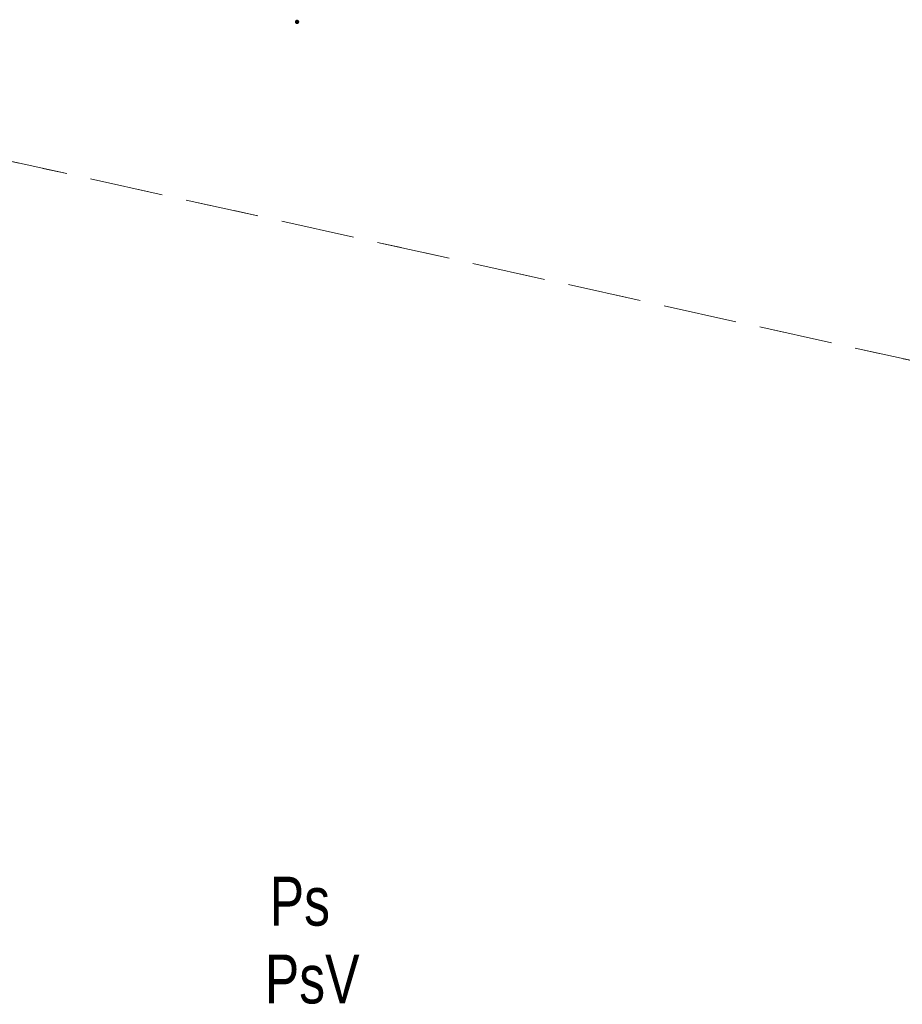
# Model space of a CAD drawing. Header units: metres. Extents: x 7523615 to 7533948, y 5492686 to 5502120.
# Tile 29 of 256: x 7529155 to 7529173, y 5498194 to 5498214. Entities that reach past the tile are written whole.
import ezdxf
from ezdxf.enums import TextEntityAlignment as Align

# ---------------------------------------------------------------- set-up
doc = ezdxf.new("R2010")
doc.units = ezdxf.units.M
doc.linetypes.add('egkk-500', pattern=[2, 1.5, -0.5])
doc.linetypes.add('egug-500', pattern=[1, 0.5, -0.5])
doc.layers.get('0').update_dxf_attribs({"color": 2, "lineweight": 5})
doc.styles.get("Standard").update_dxf_attribs({"font": 'Working1250', "width": 0.75})

# ---------------------------------------------------------------- blocks, each defined once
blk = doc.blocks.new('PW01')
at = {"linetype": 'Continuous', "lineweight": 13}
h = blk.add_hatch(color=0, dxfattribs=at)
edge = h.paths.add_edge_path()
edge.add_arc((0, 0), 0.045, 0, 360)

msp = doc.modelspace()

# ---------------------------------------------------------------- linework, layer by layer
at = {"layer": '217-kontur klasyfikacyjny', "color": 7, "linetype": 'egkk-500', "lineweight": 18, "flags": 128}
msp.add_lwpolyline([(7529181.28, 5498205.34), (7529146.9, 5498212.95)], dxfattribs=at)
at = {"layer": '218-kontur użytku gruntowego', "color": 7, "linetype": 'egug-500', "lineweight": 18, "flags": 128}
msp.add_lwpolyline([(7529181.28, 5498205.34), (7529146.9, 5498212.95)], dxfattribs=at)

# ---------------------------------------------------------------- block references
at = {"layer": 'pikieta naturalna', "color": 7, "linetype": 'CONTINUOUS', "lineweight": 13}
msp.add_blockref('PW01', (7529160.6, 5498214.06), dxfattribs=at)

# ---------------------------------------------------------------- texts
at = {"layer": '209-oznaczenie konturu klasyfikacyjnego', "color": 7, "linetype": 'CONTINUOUS', "lineweight": 18, "width": 0.79}
msp.add_text('PsV', height=1, dxfattribs=at).set_placement((7529159.94, 5498195), align=Align.TOP_LEFT)
at = {"layer": '210-oznaczenie konturu użytku gruntowego', "color": 7, "linetype": 'CONTINUOUS', "lineweight": 18, "width": 0.79}
msp.add_text('Ps', height=1, dxfattribs=at).set_placement((7529160.04, 5498195.59))

doc.saveas('drawing.dxf')
